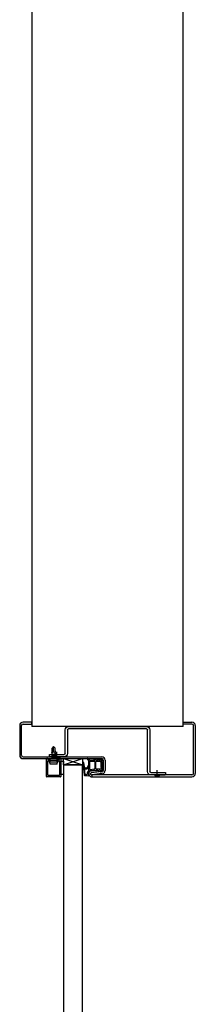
# Model space of a CAD drawing. Header units: millimetres. Extents: x -4577 to 1032787, y -66234 to 201209.
# Tile 35 of 256: x 17370 to 17515, y -39061 to -38248. Entities that reach past the tile are written whole.
import ezdxf

# ---------------------------------------------------------------- set-up
doc = ezdxf.new("R2010")
doc.units = ezdxf.units.MM
doc.linetypes.add('510_5_2OG_ELT_1004$0$11-07-22_DS_2OG$0$AUSGEZOGEN', pattern=[0])
for name, color, linetype in [('510_5_2OG_ELT_1004$0$11-07-22_DS_2OG$0$2DKont', 8, '510_5_2OG_ELT_1004$0$11-07-22_DS_2OG$0$AUSGEZOGEN'), ('510_5_2OG_ELT_1004$0$11-07-22_DS_2OG$0$2DMitte', 8, '510_5_2OG_ELT_1004$0$11-07-22_DS_2OG$0$AUSGEZOGEN'), ('510_5_2OG_ELT_1004$0$11-07-22_DS_2OG$0$2DSchraff', 8, '510_5_2OG_ELT_1004$0$11-07-22_DS_2OG$0$AUSGEZOGEN'), ('510_5_2OG_ELT_1004$0$11-07-22_DS_2OG$0$Mieterausbau', 8, '510_5_2OG_ELT_1004$0$11-07-22_DS_2OG$0$AUSGEZOGEN')]:
    doc.layers.add(name, color=color, linetype=linetype)

# ---------------------------------------------------------------- blocks, each defined once
blk = doc.blocks.new('510_5_2OG_ELT_1004$0$11-07-22_DS_2OG$0$LascheTyp2', base_point=(-0.048, 0))
for p, q in [((0.033, 0.03725), (0.033, 0.00275)), ((0.035, 0.00275), (0.035, 0.03725)), ((0.03575, 0.038), (0.048, 0.038)), ((-0.035, 0.02225), (-0.035, 0.00275)), ((-0.033, 0.00275), (-0.033, 0.02225)), ((0.03225, 0.002), (-0.03225, 0.002)), ((-0.03225, 0), (0.03225, 0))]:
    blk.add_line(p, q)
for points in [[(0.048, 0.038), (0.048, 0.04), (0.03575, 0.04)], [(-0.03575, 0.025), (-0.048, 0.025), (-0.048, 0.023), (-0.03575, 0.023)]]:
    blk.add_lwpolyline(points)
for centre, radius, start, end in [((0.041, 0.03862), 0.00268, 31.04822, 148.95178), ((0.03575, 0.03725), 0.00275, 90, 180), ((0.03575, 0.03725), 0.00075, 90, 180), ((-0.04188, 0.02362), 0.00268, 31.04822, 148.95178), ((-0.03575, 0.02225), 0.00275, 0, 90), ((-0.03575, 0.02225), 0.00075, 360, 90), ((-0.03225, 0.00275), 0.00275, 180, 270), ((-0.03225, 0.00275), 0.00075, 180, 270), ((0.03225, 0.00275), 0.00075, 270, 360), ((0.03225, 0.00275), 0.00275, 270, 360)]:
    blk.add_arc(centre, radius, start, end)
at = {"layer": '510_5_2OG_ELT_1004$0$11-07-22_DS_2OG$0$2DMitte'}
for p, q in [((0.041, 0.042), (0.041, 0.036)), ((-0.04188, 0.027), (-0.04188, 0.021))]:
    blk.add_line(p, q, dxfattribs=at)
blk = doc.blocks.new('510_5_2OG_ELT_1004$0$11-07-22_DS_2OG$0$G01_Schr', base_point=(-0.006, -0.01))
at = {"layer": '510_5_2OG_ELT_1004$0$11-07-22_DS_2OG$0$2DSchraff'}
h = blk.add_hatch(color=7, dxfattribs=at)
h.dxf.hatch_style = 2
h.paths.add_polyline_path([(-0.006, 0.0003), (-0.006, 0.00029), (-0.006, 0.00027), (-0.006, 0.00026), (-0.006, 0.00025), (-0.00599, 0.00024), (-0.00599, 0.00022), (-0.00599, 0.00021), (-0.00598, 0.0002), (-0.00598, 0.00019), (-0.00597, 0.00017), (-0.00597, 0.00016), (-0.00596, 0.00015), (-0.00595, 0.00014), (-0.00595, 0.00013), (-0.00594, 0.00012), (-0.00593, 0.00011), (-0.00592, 0.0001), (-0.00591, 0.00009), (-0.0059, 0.00008), (-0.00589, 0.00007), (-0.00588, 0.00006), (-0.00587, 0.00005), (-0.00586, 0.00005), (-0.00585, 0.00004), (-0.00584, 0.00003), (-0.00583, 0.00003), (-0.00581, 0.00002), (-0.0058, 0.00002), (-0.00579, 0.00001), (-0.00578, 0.00001), (-0.00576, 0.00001), (-0.00575, 0), (-0.00574, 0), (-0.00573, 0), (-0.00571, 0), (-0.0057, 0), (-0.0051, 0), (-0.00509, 0), (-0.00507, 0), (-0.00506, 0), (-0.00505, 0), (-0.00504, 0.00001), (-0.00502, 0.00001), (-0.00501, 0.00001), (-0.005, 0.00002), (-0.00499, 0.00002), (-0.00497, 0.00003), (-0.00496, 0.00003), (-0.00495, 0.00004), (-0.00494, 0.00005), (-0.00493, 0.00005), (-0.00492, 0.00006), (-0.00491, 0.00007), (-0.0049, 0.00008), (-0.00489, 0.00009), (-0.00488, 0.0001), (-0.00487, 0.00011), (-0.00486, 0.00012), (-0.00485, 0.00013), (-0.00485, 0.00014), (-0.00484, 0.00015), (-0.00483, 0.00016), (-0.00483, 0.00017), (-0.00482, 0.00019), (-0.00482, 0.0002), (-0.00481, 0.00021), (-0.00481, 0.00022), (-0.00481, 0.00024), (-0.0048, 0.00025), (-0.0048, 0.00026), (-0.0048, 0.00027), (-0.0048, 0.00029), (-0.0048, 0.0003), (-0.0048, 0.00043), (-0.0048, 0.00044), (-0.0048, 0.00045), (-0.0048, 0.00046), (-0.0048, 0.00047), (-0.00479, 0.00049), (-0.00479, 0.0005), (-0.00479, 0.00051), (-0.00478, 0.00052), (-0.00478, 0.00053), (-0.00477, 0.00055), (-0.00477, 0.00056), (-0.00476, 0.00057), (-0.00476, 0.00058), (-0.00475, 0.00059), (-0.00474, 0.0006), (-0.00474, 0.00061), (-0.00473, 0.00062), (-0.00472, 0.00063), (-0.00471, 0.00064), (-0.0047, 0.00065), (-0.00469, 0.00065), (-0.00468, 0.00066), (-0.00468, 0.00067), (-0.00466, 0.00068), (-0.00465, 0.00068), (-0.00464, 0.00069), (-0.00463, 0.00069), (-0.00462, 0.0007), (-0.00461, 0.0007), (-0.0046, 0.00071), (-0.00459, 0.00071), (-0.00457, 0.00072), (-0.00456, 0.00072), (-0.00455, 0.00072), (-0.00454, 0.00072), (-0.00453, 0.00072), (-0.00379, 0.00079), (-0.00378, 0.00079), (-0.00377, 0.00079), (-0.00377, 0.00079), (-0.00376, 0.00079), (-0.00375, 0.00079), (-0.00374, 0.0008), (-0.00374, 0.0008), (-0.00373, 0.0008), (-0.00372, 0.0008), (-0.00371, 0.00081), (-0.00371, 0.00081), (-0.0037, 0.00081), (-0.00369, 0.00081), (-0.00368, 0.00082), (-0.00368, 0.00082), (-0.00367, 0.00083), (-0.00366, 0.00083), (-0.00366, 0.00083), (-0.00365, 0.00084), (-0.00364, 0.00084), (-0.00364, 0.00085), (-0.00363, 0.00085), (-0.00362, 0.00086), (-0.00362, 0.00086), (-0.00361, 0.00087), (-0.00361, 0.00087), (-0.0036, 0.00088), (-0.00359, 0.00089), (-0.00359, 0.00089), (-0.00358, 0.0009), (-0.00358, 0.0009), (-0.00357, 0.00091), (-0.00357, 0.00092), (-0.00357, 0.00092), (-0.00356, 0.00093), (-0.00356, 0.00094), (-0.00302, 0.00186), (-0.00301, 0.0019), (-0.00301, 0.00195), (-0.003, 0.00199), (-0.00301, 0.00204), (-0.00301, 0.00208), (-0.00302, 0.00213), (-0.00303, 0.00217), (-0.00305, 0.00221), (-0.00307, 0.00225), (-0.0031, 0.00229), (-0.00312, 0.00233), (-0.00315, 0.00236), (-0.00319, 0.00239), (-0.00322, 0.00242), (-0.00326, 0.00244), (-0.0033, 0.00246), (-0.00335, 0.00248), (-0.00339, 0.00249), (-0.00343, 0.0025), (-0.00348, 0.0025), (-0.00352, 0.0025), (-0.00357, 0.0025), (-0.00361, 0.00249), (-0.00366, 0.00248), (-0.0037, 0.00246), (-0.00374, 0.00244), (-0.00378, 0.00242), (-0.00382, 0.00239), (-0.00385, 0.00236), (-0.00388, 0.00233), (-0.00391, 0.00229), (-0.00393, 0.00225), (-0.00395, 0.00221), (-0.00397, 0.00217), (-0.00398, 0.00213), (-0.00399, 0.00208), (-0.004, 0.00205), (-0.00401, 0.00202), (-0.00402, 0.00199), (-0.00404, 0.00196), (-0.00405, 0.00193), (-0.00407, 0.0019), (-0.00409, 0.00187), (-0.00412, 0.00185), (-0.00414, 0.00183), (-0.00417, 0.00181), (-0.0042, 0.00179), (-0.00423, 0.00178), (-0.00426, 0.00176), (-0.00429, 0.00175), (-0.00433, 0.00175), (-0.00436, 0.00174), (-0.00439, 0.00174), (-0.00443, 0.00174), (-0.00446, 0.00175), (-0.00449, 0.00175), (-0.00452, 0.00176), (-0.00456, 0.00177), (-0.00459, 0.00179), (-0.00462, 0.00181), (-0.00464, 0.00183), (-0.00467, 0.00185), (-0.00469, 0.00187), (-0.00471, 0.0019), (-0.00473, 0.00192), (-0.00475, 0.00195), (-0.00477, 0.00198), (-0.00478, 0.00201), (-0.00479, 0.00205), (-0.00479, 0.00208), (-0.0048, 0.00211), (-0.0048, 0.00215), (-0.0048, 0.0135), (-0.0048, 0.01351), (-0.0048, 0.01353), (-0.0048, 0.01354), (-0.0048, 0.01355), (-0.00479, 0.01356), (-0.00479, 0.01358), (-0.00479, 0.01359), (-0.00478, 0.0136), (-0.00478, 0.01361), (-0.00477, 0.01363), (-0.00477, 0.01364), (-0.00476, 0.01365), (-0.00475, 0.01366), (-0.00475, 0.01367), (-0.00474, 0.01368), (-0.00473, 0.01369), (-0.00472, 0.0137), (-0.00471, 0.01371), (-0.0047, 0.01372), (-0.00469, 0.01373), (-0.00468, 0.01374), (-0.00467, 0.01375), (-0.00466, 0.01375), (-0.00465, 0.01376), (-0.00464, 0.01377), (-0.00463, 0.01377), (-0.00461, 0.01378), (-0.0046, 0.01378), (-0.00459, 0.01379), (-0.00458, 0.01379), (-0.00456, 0.01379), (-0.00455, 0.0138), (-0.00454, 0.0138), (-0.00453, 0.0138), (-0.00451, 0.0138), (-0.0045, 0.0138), (0.0045, 0.0138), (0.00451, 0.0138), (0.00453, 0.0138), (0.00454, 0.0138), (0.00455, 0.0138), (0.00456, 0.01379), (0.00458, 0.01379), (0.00459, 0.01379), (0.0046, 0.01378), (0.00461, 0.01378), (0.00463, 0.01377), (0.00464, 0.01377), (0.00465, 0.01376), (0.00466, 0.01375), (0.00467, 0.01375), (0.00468, 0.01374), (0.00469, 0.01373), (0.0047, 0.01372), (0.00471, 0.01371), (0.00472, 0.0137), (0.00473, 0.01369), (0.00474, 0.01368), (0.00475, 0.01367), (0.00475, 0.01366), (0.00476, 0.01365), (0.00477, 0.01364), (0.00477, 0.01363), (0.00478, 0.01361), (0.00478, 0.0136), (0.00479, 0.01359), (0.00479, 0.01358), (0.00479, 0.01356), (0.0048, 0.01355), (0.0048, 0.01354), (0.0048, 0.01353), (0.0048, 0.01351), (0.0048, 0.0135), (0.0048, 0.00215), (0.0048, 0.00211), (0.00479, 0.00208), (0.00479, 0.00205), (0.00478, 0.00201), (0.00477, 0.00198), (0.00475, 0.00195), (0.00473, 0.00192), (0.00471, 0.0019), (0.00469, 0.00187), (0.00467, 0.00185), (0.00464, 0.00183), (0.00462, 0.00181), (0.00459, 0.00179), (0.00456, 0.00177), (0.00453, 0.00176), (0.00449, 0.00175), (0.00446, 0.00175), (0.00443, 0.00174), (0.00439, 0.00174), (0.00436, 0.00174), (0.00433, 0.00175), (0.00429, 0.00175), (0.00426, 0.00176), (0.00423, 0.00178), (0.0042, 0.00179), (0.00417, 0.00181), (0.00414, 0.00183), (0.00412, 0.00185), (0.00409, 0.00187), (0.00407, 0.0019), (0.00405, 0.00193), (0.00404, 0.00195), (0.00402, 0.00198), (0.00401, 0.00202), (0.004, 0.00205), (0.00399, 0.00208), (0.00398, 0.00213), (0.00397, 0.00217), (0.00395, 0.00221), (0.00393, 0.00225), (0.0039, 0.00229), (0.00388, 0.00232), (0.00385, 0.00236), (0.00381, 0.00239), (0.00377, 0.00241), (0.00374, 0.00244), (0.00369, 0.00246), (0.00365, 0.00247), (0.00361, 0.00249), (0.00356, 0.00249), (0.00352, 0.0025), (0.00347, 0.0025), (0.00343, 0.0025), (0.00338, 0.00249), (0.00334, 0.00248), (0.0033, 0.00246), (0.00325, 0.00244), (0.00322, 0.00242), (0.00318, 0.00239), (0.00314, 0.00236), (0.00311, 0.00233), (0.00308, 0.00229), (0.00306, 0.00226), (0.00304, 0.00222), (0.00302, 0.00217), (0.003, 0.00213), (0.00299, 0.00209), (0.00299, 0.00204), (0.00298, 0.002), (0.00298, 0.00195), (0.00299, 0.00191), (0.003, 0.00186), (0.00353, 0.00094), (0.00354, 0.00093), (0.00354, 0.00093), (0.00355, 0.00092), (0.00355, 0.00091), (0.00355, 0.00091), (0.00356, 0.0009), (0.00356, 0.00089), (0.00357, 0.00089), (0.00358, 0.00088), (0.00358, 0.00088), (0.00359, 0.00087), (0.00359, 0.00087), (0.0036, 0.00086), (0.0036, 0.00085), (0.00361, 0.00085), (0.00362, 0.00085), (0.00362, 0.00084), (0.00363, 0.00084), (0.00364, 0.00083), (0.00364, 0.00083), (0.00365, 0.00082), (0.00366, 0.00082), (0.00367, 0.00082), (0.00367, 0.00081), (0.00368, 0.00081), (0.00369, 0.00081), (0.0037, 0.00081), (0.0037, 0.0008), (0.00371, 0.0008), (0.00372, 0.0008), (0.00373, 0.0008), (0.00373, 0.00079), (0.00374, 0.00079), (0.00375, 0.00079), (0.00376, 0.00079), (0.00377, 0.00079), (0.00453, 0.00072), (0.00454, 0.00072), (0.00455, 0.00072), (0.00456, 0.00072), (0.00457, 0.00072), (0.00459, 0.00071), (0.0046, 0.00071), (0.00461, 0.0007), (0.00462, 0.0007), (0.00463, 0.00069), (0.00464, 0.00069), (0.00465, 0.00068), (0.00466, 0.00068), (0.00468, 0.00067), (0.00468, 0.00066), (0.00469, 0.00065), (0.0047, 0.00065), (0.00471, 0.00064), (0.00472, 0.00063), (0.00473, 0.00062), (0.00474, 0.00061), (0.00474, 0.0006), (0.00475, 0.00059), (0.00476, 0.00058), (0.00476, 0.00057), (0.00477, 0.00056), (0.00477, 0.00055), (0.00478, 0.00053), (0.00478, 0.00052), (0.00479, 0.00051), (0.00479, 0.0005), (0.00479, 0.00049), (0.0048, 0.00047), (0.0048, 0.00046), (0.0048, 0.00045), (0.0048, 0.00044), (0.0048, 0.00043), (0.0048, 0.0003), (0.0048, 0.00029), (0.0048, 0.00027), (0.0048, 0.00026), (0.0048, 0.00025), (0.00481, 0.00024), (0.00481, 0.00022), (0.00481, 0.00021), (0.00482, 0.0002), (0.00482, 0.00019), (0.00483, 0.00017), (0.00483, 0.00016), (0.00484, 0.00015), (0.00485, 0.00014), (0.00485, 0.00013), (0.00486, 0.00012), (0.00487, 0.00011), (0.00488, 0.0001), (0.00489, 0.00009), (0.0049, 0.00008), (0.00491, 0.00007), (0.00492, 0.00006), (0.00493, 0.00005), (0.00494, 0.00005), (0.00495, 0.00004), (0.00496, 0.00003), (0.00497, 0.00003), (0.00499, 0.00002), (0.005, 0.00002), (0.00501, 0.00001), (0.00502, 0.00001), (0.00504, 0.00001), (0.00505, 0), (0.00506, 0), (0.00507, 0), (0.00509, 0), (0.0051, 0), (0.0057, 0), (0.00571, 0), (0.00573, 0), (0.00574, 0), (0.00575, 0), (0.00576, 0.00001), (0.00578, 0.00001), (0.00579, 0.00001), (0.0058, 0.00002), (0.00581, 0.00002), (0.00583, 0.00003), (0.00584, 0.00003), (0.00585, 0.00004), (0.00586, 0.00005), (0.00587, 0.00005), (0.00588, 0.00006), (0.00589, 0.00007), (0.0059, 0.00008), (0.00591, 0.00009), (0.00592, 0.0001), (0.00593, 0.00011), (0.00594, 0.00012), (0.00595, 0.00013), (0.00595, 0.00014), (0.00596, 0.00015), (0.00597, 0.00016), (0.00597, 0.00017), (0.00598, 0.00019), (0.00598, 0.0002), (0.00599, 0.00021), (0.00599, 0.00022), (0.00599, 0.00024), (0.006, 0.00025), (0.006, 0.00026), (0.006, 0.00027), (0.006, 0.00029), (0.006, 0.0003), (0.006, 0.0147), (0.006, 0.01471), (0.006, 0.01473), (0.006, 0.01474), (0.006, 0.01475), (0.00599, 0.01476), (0.00599, 0.01478), (0.00599, 0.01479), (0.00598, 0.0148), (0.00598, 0.01481), (0.00597, 0.01483), (0.00597, 0.01484), (0.00596, 0.01485), (0.00595, 0.01486), (0.00595, 0.01487), (0.00594, 0.01488), (0.00593, 0.01489), (0.00592, 0.0149), (0.00591, 0.01491), (0.0059, 0.01492), (0.00589, 0.01493), (0.00588, 0.01494), (0.00587, 0.01495), (0.00586, 0.01495), (0.00585, 0.01496), (0.00584, 0.01497), (0.00583, 0.01497), (0.00581, 0.01498), (0.0058, 0.01498), (0.00579, 0.01499), (0.00578, 0.01499), (0.00576, 0.01499), (0.00575, 0.015), (0.00574, 0.015), (0.00573, 0.015), (0.00571, 0.015), (0.0057, 0.015), (-0.0057, 0.015), (-0.00571, 0.015), (-0.00573, 0.015), (-0.00574, 0.015), (-0.00575, 0.015), (-0.00576, 0.01499), (-0.00578, 0.01499), (-0.00579, 0.01499), (-0.0058, 0.01498), (-0.00581, 0.01498), (-0.00583, 0.01497), (-0.00584, 0.01497), (-0.00585, 0.01496), (-0.00586, 0.01495), (-0.00587, 0.01495), (-0.00588, 0.01494), (-0.00589, 0.01493), (-0.0059, 0.01492), (-0.00591, 0.01491), (-0.00592, 0.0149), (-0.00593, 0.01489), (-0.00594, 0.01488), (-0.00595, 0.01487), (-0.00595, 0.01486), (-0.00596, 0.01485), (-0.00597, 0.01484), (-0.00597, 0.01483), (-0.00598, 0.01481), (-0.00598, 0.0148), (-0.00599, 0.01479), (-0.00599, 0.01478), (-0.00599, 0.01476), (-0.006, 0.01475), (-0.006, 0.01474), (-0.006, 0.01473), (-0.006, 0.01471), (-0.006, 0.0147)])
at = {"layer": '510_5_2OG_ELT_1004$0$11-07-22_DS_2OG$0$2DKont'}
for p, q in [((-0.006, 0.0003), (-0.006, 0.0147)), ((-0.0057, 0.015), (0.0057, 0.015)), ((-0.0048, 0.00215), (-0.0048, 0.0135)), ((-0.0045, 0.0138), (0.0045, 0.0138)), ((0.0048, 0.0135), (0.0048, 0.00215)), ((0.006, 0.0147), (0.006, 0.0003)), ((-0.0057, 0), (-0.0051, 0)), ((-0.0048, 0.0003), (-0.0048, 0.00043)), ((-0.00379, 0.00079), (-0.00453, 0.00072)), ((-0.00302, 0.00186), (-0.00356, 0.00094)), ((-0.003, 0.0045), (-0.00315, 0.0026)), ((0.00315, 0.0026), (-0.00315, 0.0026)), ((-0.00315, 0.0026), (-0.00275, 0.0013)), ((-0.003, 0.0045), (0.003, 0.0045)), ((0.00275, 0.0013), (-0.00275, 0.0013)), ((-0.00275, 0), (-0.00275, 0.0013)), ((0.00275, 0), (-0.00275, 0)), ((-0.00135, 0), (-0.00135, -0.00865)), ((0.00315, 0.0026), (0.00275, 0.0013)), ((0.00275, 0.0013), (0.00275, 0)), ((0.003, 0.0045), (0.00315, 0.0026)), ((0.003, 0.00186), (0.00353, 0.00094)), ((0.00377, 0.00079), (0.00453, 0.00072)), ((0.0048, 0.00043), (0.0048, 0.0003)), ((0.0051, 0), (0.0057, 0)), ((0.0019, -0.0005), (-0.0019, -0.00125)), ((-0.0019, -0.00125), (-0.0019, -0.00125)), ((-0.0019, -0.00125), (-0.00135, -0.00136)), ((0.0019, -0.002), (-0.0019, -0.00275)), ((-0.0019, -0.00275), (-0.00135, -0.00286)), ((0.0019, -0.0035), (-0.0019, -0.00425)), ((-0.0019, -0.00425), (-0.00135, -0.00436)), ((0.0019, -0.005), (-0.0019, -0.00575)), ((-0.0019, -0.00575), (-0.00135, -0.00586)), ((0, -0.00538), (0, -0.01)), ((0.00135, 0), (0.00135, -0.00865)), ((0.00135, -0.00039), (0.0019, -0.0005)), ((0.00135, -0.00189), (0.0019, -0.002)), ((0.00135, -0.00339), (0.0019, -0.0035)), ((0.00135, -0.00489), (0.0019, -0.005)), ((0, -0.01), (-0.00135, -0.00865)), ((0.00135, -0.00865), (0, -0.00905)), ((0, -0.01), (0.00135, -0.00865))]:
    blk.add_line(p, q, dxfattribs=at)
for centre, radius, start, end in [((-0.0057, 0.0147), 0.0003, 90, 180), ((-0.0045, 0.0135), 0.0003, 90, 180), ((0.0045, 0.0135), 0.0003, 0, 90), ((0.0057, 0.0147), 0.0003, 0, 90), ((-0.0057, 0.0003), 0.0003, 180, 270), ((-0.0051, 0.0003), 0.0003, 270, 360), ((-0.00439, 0.00215), 0.000406, 180, 350.66978), ((-0.0045, 0.00043), 0.0003, 95, 180), ((-0.0035, 0.002), 0.000498, 343.29659, 170.89112), ((-0.00382, 0.00109), 0.0003, 275, 330), ((0.00349, 0.00199), 0.000509, 10.25958, 194.68923), ((0.00379, 0.00109), 0.0003, 210, 265), ((0.00439, 0.00215), 0.000406, 189.33022, 360), ((0.0045, 0.00043), 0.0003, 0, 85), ((0.0051, 0.0003), 0.0003, 180, 270), ((0.0057, 0.0003), 0.0003, 270, 360)]:
    blk.add_arc(centre, radius, start, end, dxfattribs=at)
blk = doc.blocks.new('510_5_2OG_ELT_1004$0$11-07-22_DS_2OG$0$DichtngEinbau', base_point=(-0.0125, -0.005, -0.00443))
for p, q in [((-0.01244, 0.00959), (-0.01107, 0.01085)), ((-0.01244, 0.00744), (-0.01127, 0.00861)), ((-0.01127, 0.00981), (-0.01211, 0.00922)), ((-0.01127, 0.00861), (-0.01127, 0.00981)), ((-0.01107, 0.01085), (-0.01107, 0.01146)), ((-0.01067, 0.01146), (-0.01067, 0.01088)), ((-0.01027, 0.00614), (-0.01027, 0.00965)), ((-0.00392, 0.01015), (-0.00406, 0.00613)), ((-0.00387, 0.01146), (-0.00176, 0.00989)), ((-0.00294, 0.00973), (-0.00298, 0.00853)), ((-0.00298, 0.00853), (-0.00198, 0.00702)), ((-0.00196, 0.00944), (-0.00294, 0.00973)), ((-0.01244, 0.00486), (-0.01127, 0.00604)), ((-0.01127, 0.00766), (-0.01211, 0.00707)), ((-0.01127, 0.00509), (-0.01211, 0.0045)), ((-0.01148, 0.00078), (-0.01127, 0.00509)), ((-0.01127, 0.00604), (-0.01127, 0.00766)), ((-0.00836, 0.00015), (-0.01107, 0.00015)), ((-0.01048, 0.00121), (-0.01027, 0.00479)), ((-0.00377, 0.00091), (-0.01018, 0.00091)), ((-0.00436, 0.00584), (-0.00997, 0.00584)), ((-0.00997, 0.00509), (-0.00441, 0.00509)), ((-0.00636, -0.00042), (-0.00771, 0.00004)), ((-0.00293, 0.00015), (-0.00619, 0.00015)), ((-0.00348, 0.00126), (-0.00411, 0.00478)), ((-0.00273, 0.00211), (-0.00308, 0.00488)), ((-0.00277, 0.0041), (-0.00308, 0.00488)), ((-0.00303, 0.00741), (-0.00305, 0.00615)), ((-0.00305, 0.00615), (-0.00228, 0.0042)), ((-0.00242, 0.00678), (-0.00303, 0.00741)), ((-0.01249, -0.00124), (-0.01249, -0.00124)), ((-0.00943, -0.00429), (-0.0056, -0.00389)), ((-0.00907, -0.00496), (0.00097, -0.00389)), ((-0.0046, -0.00379), (0.00052, -0.00325)), ((0.00054, -0.00318), (0.00067, -0.00138)), ((0.00155, -0.00306), (0.00178, -0.00001))]:
    blk.add_line(p, q)
for points in [[(-0.01244, -0.00108), (-0.01233, -0.001), (-0.01222, -0.00092), (-0.01212, -0.00083), (-0.01203, -0.00073), (-0.01194, -0.00062), (-0.01186, -0.00051), (-0.01178, -0.0004), (-0.01172, -0.00028), (-0.01166, -0.00015), (-0.01161, -0.00003), (-0.01156, 0.0001), (-0.01153, 0.00024), (-0.0115, 0.00037), (-0.01149, 0.00051), (-0.01148, 0.00064), (-0.01148, 0.00078)], [(-0.01232, -0.00129), (-0.01218, -0.00121), (-0.01205, -0.00112), (-0.01192, -0.00102), (-0.0118, -0.00091), (-0.01168, -0.0008), (-0.01157, -0.00068), (-0.01147, -0.00055), (-0.01137, -0.00042), (-0.01128, -0.00028), (-0.0112, -0.00014), (-0.01113, 0.00001), (-0.01107, 0.00016)], [(-0.01048, 0.00121), (-0.01047, 0.00116), (-0.01046, 0.0011), (-0.01044, 0.00106), (-0.01041, 0.00101), (-0.01037, 0.00098), (-0.01033, 0.00095), (-0.01028, 0.00093), (-0.01023, 0.00091), (-0.01018, 0.00091)], [(-0.00771, 0.00004), (-0.00784, 0.00008), (-0.00797, 0.00011), (-0.0081, 0.00014), (-0.00823, 0.00015), (-0.00836, 0.00015)], [(-0.0046, -0.00379), (-0.00451, -0.00368), (-0.00443, -0.00356), (-0.00435, -0.00344), (-0.00428, -0.00332), (-0.00422, -0.00319), (-0.00417, -0.00306), (-0.00412, -0.00292), (-0.00408, -0.00279), (-0.00406, -0.00265), (-0.00403, -0.00251), (-0.00402, -0.00237), (-0.00402, -0.00223), (-0.00402, -0.00209), (-0.00403, -0.00195), (-0.00405, -0.00181), (-0.00408, -0.00167), (-0.00412, -0.00153), (-0.00417, -0.0014), (-0.00422, -0.00127), (-0.00428, -0.00114), (-0.00435, -0.00101), (-0.00442, -0.00089), (-0.0045, -0.00078), (-0.00459, -0.00067), (-0.00469, -0.00056), (-0.00479, -0.00047), (-0.0049, -0.00037), (-0.00501, -0.00029), (-0.00513, -0.00021), (-0.00525, -0.00013), (-0.00537, -0.00007), (-0.0055, -0.00001), (-0.00564, 0.00004), (-0.00577, 0.00008), (-0.00591, 0.00011), (-0.00605, 0.00014), (-0.00619, 0.00015)], [(-0.00377, 0.00091), (-0.00372, 0.00091), (-0.00367, 0.00093), (-0.00362, 0.00095), (-0.00358, 0.00098), (-0.00354, 0.00101), (-0.00351, 0.00106), (-0.00349, 0.00111), (-0.00348, 0.00116), (-0.00347, 0.00121), (-0.00348, 0.00126)], [(0.00178, -0.00001), (0.00178, 0.00002), (0.00177, 0.00006), (0.00176, 0.00009), (0.00174, 0.00012), (0.00171, 0.00015), (0.00168, 0.00017), (0.00165, 0.00019), (0.00161, 0.0002), (0.00158, 0.0002), (0.00154, 0.0002), (0.00151, 0.00019), (0.00147, 0.00017)], [(-0.01242, -0.00107), (-0.01244, -0.00108), (-0.01246, -0.00109), (-0.01247, -0.00111), (-0.01248, -0.00113), (-0.01249, -0.00115), (-0.0125, -0.00117), (-0.0125, -0.00119), (-0.0125, -0.00121), (-0.01249, -0.00123), (-0.01248, -0.00125), (-0.01247, -0.00127), (-0.01246, -0.00128), (-0.01244, -0.00129), (-0.01242, -0.0013), (-0.0124, -0.00131), (-0.01238, -0.00131), (-0.01236, -0.00131), (-0.01234, -0.0013), (-0.01232, -0.00129)], [(-0.00943, -0.00429), (-0.00948, -0.00433), (-0.00952, -0.00436), (-0.00955, -0.0044), (-0.00958, -0.00445), (-0.00961, -0.0045), (-0.00962, -0.00456), (-0.00963, -0.00461), (-0.00962, -0.00467), (-0.00961, -0.00473), (-0.00959, -0.00478), (-0.00957, -0.00483), (-0.00953, -0.00487), (-0.00949, -0.00491), (-0.00945, -0.00494), (-0.0094, -0.00497), (-0.00935, -0.00499), (-0.00929, -0.005), (-0.00923, -0.005), (-0.00918, -0.00499), (-0.00912, -0.00498), (-0.00907, -0.00496)], [(-0.0056, -0.00389), (-0.0055, -0.00381), (-0.00541, -0.00372), (-0.00532, -0.00362), (-0.00524, -0.00352), (-0.00517, -0.00341), (-0.0051, -0.0033), (-0.00504, -0.00318), (-0.00499, -0.00306), (-0.00495, -0.00294), (-0.00491, -0.00282), (-0.00489, -0.00269), (-0.00487, -0.00256), (-0.00486, -0.00243), (-0.00486, -0.0023), (-0.00486, -0.00218), (-0.00488, -0.00205), (-0.0049, -0.00192), (-0.00493, -0.00179), (-0.00497, -0.00167), (-0.00502, -0.00155), (-0.00508, -0.00143), (-0.00514, -0.00132), (-0.00521, -0.00121), (-0.00529, -0.00111), (-0.00537, -0.00101), (-0.00546, -0.00092), (-0.00556, -0.00083), (-0.00566, -0.00075), (-0.00577, -0.00068), (-0.00588, -0.00061), (-0.00599, -0.00055), (-0.00611, -0.0005), (-0.00623, -0.00046), (-0.00636, -0.00042)], [(0.00067, -0.00138), (0.00067, -0.00135), (0.00067, -0.00133), (0.00066, -0.0013), (0.00065, -0.00128), (0.00063, -0.00126), (0.00061, -0.00124), (0.00058, -0.00123), (0.00056, -0.00122), (0.00053, -0.00122), (0.0005, -0.00122)], [(0.00052, -0.00325), (0.00053, -0.00323), (0.00053, -0.00322), (0.00054, -0.00321), (0.00054, -0.0032), (0.00054, -0.00318)], [(0.00097, -0.00389), (0.00106, -0.00385), (0.00114, -0.0038), (0.00122, -0.00373), (0.00129, -0.00367), (0.00135, -0.00359), (0.0014, -0.00351), (0.00145, -0.00343), (0.00149, -0.00334), (0.00152, -0.00325), (0.00154, -0.00316), (0.00155, -0.00306)]]:
    blk.add_lwpolyline(points)
for centre, radius, start, end in [((-0.01225, 0.00943), 0.00025, 140.72877, 305.24497), ((-0.01087, 0.01146), 0.0002, 0, 180), ((-0.00271, -0.0423), 0.05378, 91.23603, 98.51232), ((-0.00997, 0.00965), 0.0003, 98.88524, 180), ((-0.00324, -0.03342), 0.04389, 91.29307, 98.88524), ((-0.00422, 0.01016), 0.0003, 357.7974, 91.29307), ((-0.00189, 0.00968), 0.00025, 253.51544, 58.03163), ((-0.01225, 0.00728), 0.00025, 140.72877, 305.24497), ((-0.01225, 0.00471), 0.00025, 140.72877, 305.24497), ((-0.00997, 0.00614), 0.0003, 180, 270), ((-0.00997, 0.00479), 0.0003, 90, 180), ((-0.00441, 0.00479), 0.0003, 357.7974, 90), ((-0.00436, 0.00614), 0.0003, 270, 357.7974), ((0, 0.0025), 0.00376, 218.65506, 277.72435), ((-0.00253, 0.00418), 0.00025, 199.01154, 3.52773), ((0, 0.0025), 0.00276, 186.36343, 302.30903), ((-0.00222, 0.00693), 0.00025, 216.16504, 20.68123)]:
    blk.add_arc(centre, radius, start, end)
blk = doc.blocks.new('510_5_2OG_ELT_1004')
at = {"layer": '510_5_2OG_ELT_1004$0$11-07-22_DS_2OG$0$Mieterausbau', "linetype": '510_5_2OG_ELT_1004$0$11-07-22_DS_2OG$0$AUSGEZOGEN'}
for p, q in [((17505.03, -38831.85), (17505.03, -34396.85)), ((17380.03, -36676.85), (17380.03, -38831.85)), ((17370.03, -38831.1), (17370.03, -38855.6)), ((17370.03, -38831.1), (17370.03, -38855.6)), ((17371.53, -38855.6), (17371.53, -38831.1)), ((17371.53, -38855.6), (17371.53, -38831.1)), ((17380.03, -38828.35), (17372.78, -38828.35)), ((17380.03, -38828.35), (17372.78, -38828.35)), ((17380.03, -38828.35), (17372.78, -38828.35)), ((17380.03, -38828.35), (17372.78, -38828.35)), ((17372.78, -38829.85), (17380.03, -38829.85)), ((17372.78, -38829.85), (17380.03, -38829.85)), ((17380.03, -38829.85), (17380.03, -38828.35)), ((17380.03, -38829.85), (17380.03, -38828.35)), ((17505.03, -38831.85), (17380.03, -38831.85)), ((17505.03, -38829.85), (17505.03, -38828.35)), ((17505.03, -38829.85), (17505.03, -38828.35)), ((17505.03, -38828.35), (17512.28, -38828.35)), ((17505.03, -38828.35), (17512.28, -38828.35)), ((17505.03, -38828.35), (17512.28, -38828.35)), ((17505.03, -38828.35), (17512.28, -38828.35)), ((17512.28, -38829.85), (17505.03, -38829.85)), ((17512.28, -38829.85), (17505.03, -38829.85)), ((17513.53, -38870.6), (17513.53, -38831.1)), ((17513.53, -38870.6), (17513.53, -38831.1)), ((17515.03, -38831.1), (17515.03, -38870.6)), ((17515.03, -38831.1), (17515.03, -38870.6)), ((17371.53, -38855.6), (17370.03, -38855.6)), ((17371.53, -38855.6), (17370.03, -38855.6)), ((17371.53, -38855.6), (17370.03, -38855.6)), ((17372.78, -38856.85), (17437.78, -38856.85)), ((17372.78, -38858.35), (17437.78, -38858.35)), ((17406.08, -38858.35), (17422.03, -38863.35)), ((17406.08, -38863.35), (17422.03, -38863.35)), ((17406.08, -38863.35), (17406.08, -39383.35)), ((17406.2, -38863.35), (17422.03, -38858.35)), ((17422.02, -39383.35), (17422.03, -38863.35)), ((17439.03, -38859.6), (17439.03, -38868.1)), ((17440.53, -38859.6), (17440.53, -38868.1)), ((17437.48, -38869.32), (17429.53, -38868.35)), ((17437.78, -38870.85), (17429.53, -38869.85)), ((17429.53, -38871.85), (17429.53, -38873.35)), ((17429.53, -38871.85), (17429.53, -38873.35)), ((17429.53, -38871.85), (17429.53, -38873.35)), ((17512.28, -38871.85), (17429.53, -38871.85)), ((17512.28, -38871.85), (17429.53, -38871.85)), ((17429.53, -38873.35), (17512.28, -38873.35)), ((17429.53, -38873.35), (17512.28, -38873.35)), ((17482.53, -38871.85), (17490.03, -38871.85)), ((17482.53, -38871.85), (17490.03, -38871.85))]:
    blk.add_line(p, q, dxfattribs=at)
for points in [[(17404.08, -38860.35), (17406.08, -38860.35), (17406.08, -38871.35), (17404.08, -38871.35), (17404.08, -38860.35)], [(17406.08, -38858.35), (17422.03, -38858.35), (17422.03, -38863.35), (17406.08, -38863.35), (17406.08, -38858.35)]]:
    blk.add_lwpolyline(points, close=True, dxfattribs=at)
for centre, radius, start, end in [((17372.78, -38831.1), 2.75, 90, 180), ((17372.78, -38831.1), 2.75, 90, 180), ((17372.78, -38831.1), 1.25, 90, 180), ((17372.78, -38831.1), 1.25, 90, 180), ((17512.28, -38831.1), 2.75, 0, 90), ((17512.28, -38831.1), 2.75, 0, 90), ((17512.28, -38831.1), 1.25, 0, 90), ((17512.28, -38831.1), 1.25, 0, 90), ((17372.78, -38855.6), 2.75, 180, 270), ((17372.78, -38855.6), 1.25, 180, 270), ((17437.78, -38859.6), 2.75, 0, 90), ((17437.78, -38859.6), 1.25, 0, 90), ((17429.53, -38870.85), 2.5, 76.17755, 270), ((17429.53, -38870.85), 1, 76.17755, 270), ((17437.78, -38868.1), 2.75, 256.17755, 0), ((17437.78, -38868.1), 1.25, 256.17755, 0), ((17512.28, -38870.6), 2.75, 270, 0), ((17512.28, -38870.6), 1.25, 270, 0), ((17512.28, -38870.6), 2.75, 270, 0), ((17512.28, -38870.6), 1.25, 270, 0)]:
    blk.add_arc(centre, radius, start, end, dxfattribs=at)
at = {"layer": '510_5_2OG_ELT_1004$0$11-07-22_DS_2OG$0$Mieterausbau', "linetype": '510_5_2OG_ELT_1004$0$11-07-22_DS_2OG$0$AUSGEZOGEN', "xscale": 1000, "yscale": -1000, "zscale": 1000}
blk.add_blockref('510_5_2OG_ELT_1004$0$11-07-22_DS_2OG$0$LascheTyp2', (17394.53, -38831.85), dxfattribs=at)
at = {"layer": '510_5_2OG_ELT_1004$0$11-07-22_DS_2OG$0$Mieterausbau', "linetype": '510_5_2OG_ELT_1004$0$11-07-22_DS_2OG$0$AUSGEZOGEN', "xscale": 1000, "yscale": 1000, "zscale": 1000}
for name, p, rotation in [('510_5_2OG_ELT_1004$0$11-07-22_DS_2OG$0$G01_Schr', (17404.08, -38848.35), 180), ('510_5_2OG_ELT_1004$0$11-07-22_DS_2OG$0$DichtngEinbau', (17422.03, -38858.35), 270), ('510_5_2OG_ELT_1004$0$11-07-22_DS_2OG$0$DichtngEinbau', (17422.03, -38858.35), 270)]:
    blk.add_blockref(name, p, dxfattribs=dict(at, rotation=rotation))

msp = doc.modelspace()

# ---------------------------------------------------------------- block references
msp.add_blockref('510_5_2OG_ELT_1004', (0, -0.05))

doc.saveas('drawing.dxf')
